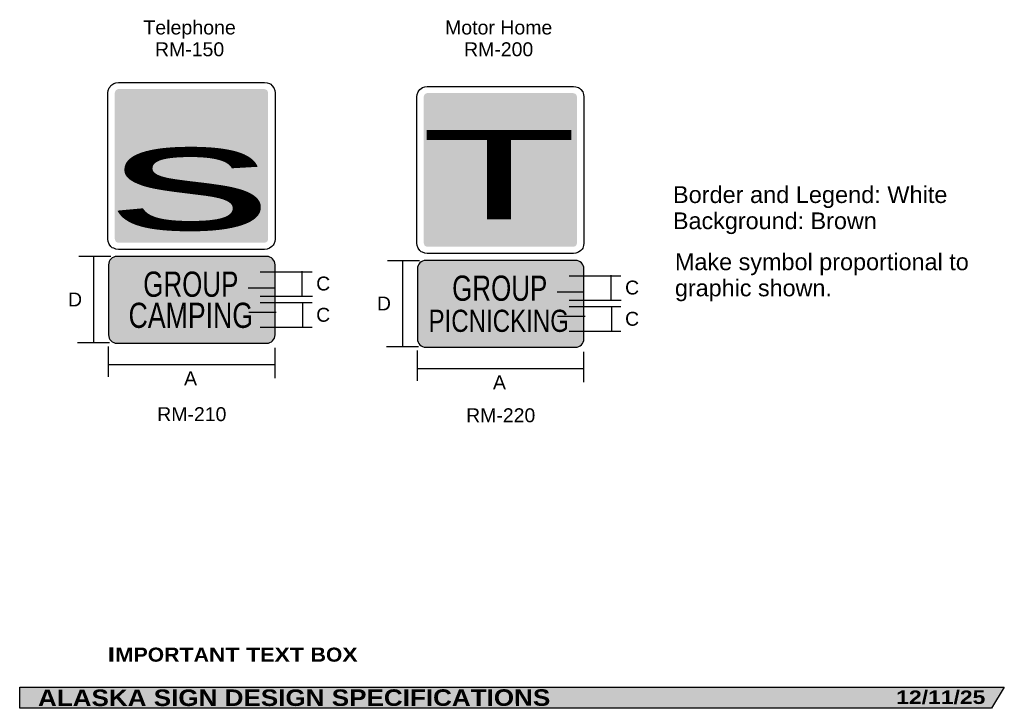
# Model space of a CAD drawing. Header units: feet. Extents: x 0.6 to 7.7, y 0 to 10.3.
# Tile 1 of 4: x 0.6 to 7.7, y 0 to 4.9. Entities that reach past the tile are written whole.
import ezdxf
from ezdxf.enums import TextEntityAlignment as Align

# ---------------------------------------------------------------- set-up
doc = ezdxf.new("R2010")
doc.units = ezdxf.units.FT
doc.header["$MEASUREMENT"] = 0
doc.layers.add('Sign', color=7, linetype='Continuous')
doc.styles.add('ARIAL', font='arial.ttf')
doc.styles.add('ARIAL BLACK B', font='ariblk.ttf')
doc.styles.add('ARIAL BLACK BI', font='ariblk.ttf')
doc.styles.add('FHWA SERIES C2000EX', font='txt')
doc.styles.add('FHWA SERIES RM', font='txt')

msp = doc.modelspace()

# ---------------------------------------------------------------- hatches: boundary and pattern name
at = {"layer": 'Sign', "true_color": 0x8e4700}
for points in [[(2.3922, 4.4257), (2.39, 4.4323), (2.3878, 4.4389), (2.3856, 4.4433), (2.379, 4.4477), (2.3724, 4.4499), (2.3658, 4.4521), (1.3206, 4.4521), (1.314, 4.4499), (1.3096, 4.4477), (1.303, 4.4433), (1.3009, 4.4389), (1.2987, 4.4323), (1.2965, 4.4257), (1.2965, 3.3805), (1.2987, 3.3739), (1.3009, 3.3673), (1.303, 3.3629), (1.3096, 3.3585), (1.314, 3.3563), (1.3206, 3.3541), (2.3658, 3.3541), (2.3724, 3.3563), (2.379, 3.3585), (2.3856, 3.3629), (2.3878, 3.3673), (2.39, 3.3739), (2.3922, 3.3805)], [(4.5998, 4.3971), (4.5976, 4.4036), (4.5954, 4.4102), (4.5932, 4.4146), (4.5867, 4.419), (4.5801, 4.4212), (4.5735, 4.4234), (3.5282, 4.4234), (3.5217, 4.4212), (3.5173, 4.419), (3.5107, 4.4146), (3.5085, 4.4102), (3.5063, 4.4036), (3.5041, 4.3971), (3.5041, 3.3518), (3.5063, 3.3452), (3.5085, 3.3387), (3.5107, 3.3343), (3.5173, 3.3299), (3.5217, 3.3277), (3.5282, 3.3255), (4.5735, 3.3255), (4.5801, 3.3277), (4.5867, 3.3299), (4.5932, 3.3343), (4.5954, 3.3387), (4.5976, 3.3452), (4.5998, 3.3518)]]:
    msp.add_hatch(color=34, dxfattribs=at).paths.add_polyline_path(points, flags=0)
at = {"layer": 'Sign', "true_color": 0xffffff}
h = msp.add_hatch(color=7, dxfattribs=at)
edge = h.paths.add_edge_path(flags=0)
edge.add_spline(control_points=[(1.3116, 3.2568), (1.3116, 3.2568), (2.3816, 3.2568), (2.3816, 3.2568), (2.4147, 3.2568), (2.4416, 3.2299), (2.4416, 3.1968), (2.4416, 3.1968), (2.4416, 2.6968), (2.4416, 2.6968), (2.4416, 2.6637), (2.4147, 2.6368), (2.3816, 2.6368), (2.3816, 2.6368), (1.3116, 2.6368), (1.3116, 2.6368), (1.2785, 2.6368), (1.2516, 2.6637), (1.2516, 2.6968), (1.2516, 2.6968), (1.2516, 3.1968), (1.2516, 3.1968), (1.2516, 3.2299), (1.2785, 3.2568), (1.3116, 3.2568)], knot_values=[0, 0, 0, 0, 1, 1, 1, 2, 2, 2, 3, 3, 3, 4, 4, 4, 5, 5, 5, 6, 6, 6, 7, 7, 7, 8, 8, 8, 8], degree=3, periodic=0)
at = {"layer": 'Sign', "true_color": 0x8e4700}
h = msp.add_hatch(color=34, dxfattribs=at)
edge = h.paths.add_edge_path(flags=0)
edge.add_spline(control_points=[(1.3266, 3.2118), (1.3266, 3.2118), (2.3666, 3.2118), (2.3666, 3.2118), (2.3832, 3.2118), (2.3966, 3.1984), (2.3966, 3.1818), (2.3966, 3.1818), (2.3966, 2.7118), (2.3966, 2.7118), (2.3966, 2.6952), (2.3832, 2.6818), (2.3666, 2.6818), (2.3666, 2.6818), (1.3266, 2.6818), (1.3266, 2.6818), (1.31, 2.6818), (1.2966, 2.6952), (1.2966, 2.7118), (1.2966, 2.7118), (1.2966, 3.1818), (1.2966, 3.1818), (1.2966, 3.1984), (1.31, 3.2118), (1.3266, 3.2118)], knot_values=[0, 0, 0, 0, 1, 1, 1, 2, 2, 2, 3, 3, 3, 4, 4, 4, 5, 5, 5, 6, 6, 6, 7, 7, 7, 8, 8, 8, 8], degree=3, periodic=0)
at = {"layer": 'Sign', "true_color": 0xffffff}
h = msp.add_hatch(color=7, dxfattribs=at)
edge = h.paths.add_edge_path(flags=0)
edge.add_spline(control_points=[(3.5192, 3.2282), (3.5192, 3.2282), (4.5892, 3.2282), (4.5892, 3.2282), (4.6223, 3.2282), (4.6492, 3.2013), (4.6492, 3.1682), (4.6492, 3.1682), (4.6492, 2.6682), (4.6492, 2.6682), (4.6492, 2.635), (4.6223, 2.6082), (4.5892, 2.6082), (4.5892, 2.6082), (3.5192, 2.6082), (3.5192, 2.6082), (3.4861, 2.6082), (3.4592, 2.635), (3.4592, 2.6682), (3.4592, 2.6682), (3.4592, 3.1682), (3.4592, 3.1682), (3.4592, 3.2013), (3.4861, 3.2282), (3.5192, 3.2282)], knot_values=[0, 0, 0, 0, 1, 1, 1, 2, 2, 2, 3, 3, 3, 4, 4, 4, 5, 5, 5, 6, 6, 6, 7, 7, 7, 8, 8, 8, 8], degree=3, periodic=0)
at = {"layer": 'Sign', "true_color": 0x8e4700}
h = msp.add_hatch(color=34, dxfattribs=at)
edge = h.paths.add_edge_path(flags=0)
edge.add_spline(control_points=[(3.5342, 3.1832), (3.5342, 3.1832), (4.5742, 3.1832), (4.5742, 3.1832), (4.5908, 3.1832), (4.6042, 3.1697), (4.6042, 3.1532), (4.6042, 3.1532), (4.6042, 2.6832), (4.6042, 2.6832), (4.6042, 2.6666), (4.5908, 2.6532), (4.5742, 2.6532), (4.5742, 2.6532), (3.5342, 2.6532), (3.5342, 2.6532), (3.5177, 2.6532), (3.5042, 2.6666), (3.5042, 2.6832), (3.5042, 2.6832), (3.5042, 3.1532), (3.5042, 3.1532), (3.5042, 3.1697), (3.5177, 3.1832), (3.5342, 3.1832)], knot_values=[0, 0, 0, 0, 1, 1, 1, 2, 2, 2, 3, 3, 3, 4, 4, 4, 5, 5, 5, 6, 6, 6, 7, 7, 7, 8, 8, 8, 8], degree=3, periodic=0)
at = {"layer": 'Sign', "true_color": 0x000000}
msp.add_hatch(color=18, dxfattribs=at).paths.add_polyline_path([(0.6166, 0.1778), (7.6535, 0.1778), (7.5625, 0.0279), (0.6168, 0.0279)], flags=0)

# ---------------------------------------------------------------- linework, layer by layer
at = {"layer": 'Sign', "color": 18, "lineweight": -3, "true_color": 0x000000}
for p, q in [((1.2671, 3.2551), (1.0386, 3.2551)), ((1.1436, 3.2555), (1.1436, 2.6381)), ((3.4747, 3.2264), (3.2462, 3.2264)), ((3.3513, 3.2269), (3.3513, 2.6095)), ((2.7061, 3.1449), (2.3361, 3.1449)), ((2.6342, 3.1516), (2.6342, 2.9697)), ((4.9137, 3.1163), (4.5437, 3.1163)), ((4.8418, 3.123), (4.8418, 2.9411)), ((2.7087, 2.9709), (2.3361, 2.9709)), ((2.7061, 2.9249), (2.3361, 2.9249)), ((2.6387, 2.9283), (2.6387, 2.7464)), ((4.9164, 2.9423), (4.5437, 2.9423)), ((4.9137, 2.8963), (4.5437, 2.8963)), ((4.8463, 2.8996), (4.8463, 2.7177)), ((2.7061, 2.7487), (2.3361, 2.7487)), ((4.9137, 2.7201), (4.5437, 2.7201)), ((1.2581, 2.6385), (1.0296, 2.6385)), ((1.2516, 2.3959), (1.2516, 2.6137)), ((2.4416, 2.387), (2.4416, 2.6047)), ((3.4657, 2.6099), (3.2373, 2.6099)), ((3.4592, 2.3673), (3.4592, 2.5851)), ((4.6492, 2.3583), (4.6492, 2.5761)), ((2.439, 2.4812), (1.2496, 2.4812)), ((4.6467, 2.4526), (3.4572, 2.4526))]:
    msp.add_line(p, q, dxfattribs=at)
at = {"layer": 'Sign', "color": 7, "lineweight": -3, "true_color": 0xffffff}
for p, q in [((2.2502, 3.0332), (2.4371, 3.0332)), ((4.4579, 3.0046), (4.6447, 3.0046)), ((2.2536, 2.8592), (2.4506, 2.8592)), ((4.4612, 2.8306), (4.6582, 2.8306))]:
    msp.add_line(p, q, dxfattribs=at)
at = {"layer": 'Sign', "color": 18, "lineweight": -3, "true_color": 0x000000}
for points in [[(2.4196, 3.3278), (2.4021, 3.3146), (2.3845, 3.308), (2.3669, 3.3058), (1.3217, 3.3058), (1.3041, 3.308), (1.2888, 3.3146), (1.2778, 3.319), (1.269, 3.3278), (1.2558, 3.3453), (1.2492, 3.3629), (1.2471, 3.3805), (1.2471, 4.4257), (1.2492, 4.4433), (1.2558, 4.4608), (1.2624, 4.4696), (1.269, 4.4784), (1.2888, 4.4916), (1.3041, 4.4982), (1.3217, 4.5004), (2.3669, 4.5004), (2.3845, 4.4982), (2.4021, 4.4916), (2.4109, 4.4872), (2.4196, 4.4784), (2.4328, 4.4608), (2.4394, 4.4433), (2.4416, 4.4257), (2.4416, 3.3805), (2.4394, 3.3629), (2.4328, 3.3453), (2.4284, 3.3366)], [(4.6273, 3.2991), (4.6097, 3.286), (4.5921, 3.2794), (4.5746, 3.2772), (3.5293, 3.2772), (3.5118, 3.2794), (3.4964, 3.286), (3.4854, 3.2903), (3.4766, 3.2991), (3.4635, 3.3167), (3.4569, 3.3343), (3.4547, 3.3518), (3.4547, 4.3971), (3.4569, 4.4146), (3.4635, 4.4322), (3.4701, 4.441), (3.4766, 4.4498), (3.4964, 4.4629), (3.5118, 4.4695), (3.5293, 4.4717), (4.5746, 4.4717), (4.5921, 4.4695), (4.6097, 4.4629), (4.6185, 4.4585), (4.6273, 4.4498), (4.6404, 4.4322), (4.647, 4.4146), (4.6492, 4.3971), (4.6492, 3.3518), (4.647, 3.3343), (4.6404, 3.3167), (4.6361, 3.3079)]]:
    msp.add_lwpolyline(points, close=True, dxfattribs=at)
at = {"layer": 'Sign', "color": 250, "lineweight": -3, "true_color": 0x1f1a17}
msp.add_lwpolyline([(0.6166, 0.1778), (7.6535, 0.1778), (7.5625, 0.0279), (0.6168, 0.0279)], close=True, dxfattribs=at)
at = {"layer": 'Sign', "color": 18, "lineweight": -3, "true_color": 0x000000}
for points in [[(1.3116, 3.2568), (1.3116, 3.2568), (2.3816, 3.2568), (2.3816, 3.2568), (2.4147, 3.2568), (2.4416, 3.2299), (2.4416, 3.1968), (2.4416, 3.1968), (2.4416, 2.6968), (2.4416, 2.6968), (2.4416, 2.6637), (2.4147, 2.6368), (2.3816, 2.6368), (2.3816, 2.6368), (1.3116, 2.6368), (1.3116, 2.6368), (1.2785, 2.6368), (1.2516, 2.6637), (1.2516, 2.6968), (1.2516, 2.6968), (1.2516, 3.1968), (1.2516, 3.1968), (1.2516, 3.2299), (1.2785, 3.2568), (1.3116, 3.2568)], [(3.5192, 3.2282), (3.5192, 3.2282), (4.5892, 3.2282), (4.5892, 3.2282), (4.6223, 3.2282), (4.6492, 3.2013), (4.6492, 3.1682), (4.6492, 3.1682), (4.6492, 2.6682), (4.6492, 2.6682), (4.6492, 2.635), (4.6223, 2.6082), (4.5892, 2.6082), (4.5892, 2.6082), (3.5192, 2.6082), (3.5192, 2.6082), (3.4861, 2.6082), (3.4592, 2.635), (3.4592, 2.6682), (3.4592, 2.6682), (3.4592, 3.1682), (3.4592, 3.1682), (3.4592, 3.2013), (3.4861, 3.2282), (3.5192, 3.2282)]]:
    msp.add_open_spline(points, degree=3, knots=[0, 0, 0, 0, 1, 1, 1, 2, 2, 2, 3, 3, 3, 4, 4, 4, 5, 5, 5, 6, 6, 6, 7, 7, 7, 8, 8, 8, 8], dxfattribs=at)

# ---------------------------------------------------------------- texts
at = {"layer": 'Sign', "color": 18, "true_color": 0x000000, "style": 'ARIAL'}
for s, height, p, p2 in [('Telephone', 0.10013, (1.5003, 4.8428), (2.1614, 4.8428)), ('RM-150', 0.09951, (1.5837, 4.6872), (2.0781, 4.6872)), ('Border and Legend: White', 0.120281, (5.2854, 3.6384), (7.2471, 3.6384)), ('Background: Brown', 0.11948, (5.2854, 3.4517), (6.7421, 3.4517)), ('Make symbol proportional to', 0.119669, (5.2996, 3.1584), (7.3996, 3.1584)), ('C', 0.0991, (2.7357, 3.0135), (2.8357, 3.0135)), ('C', 0.0991, (4.9433, 2.9848), (5.0433, 2.9848)), ('graphic shown.', 0.119373, (5.2996, 2.9718), (6.4212, 2.9718)), ('D', 0.0991, (0.9623, 2.8996), (1.0623, 2.8996)), ('D', 0.0991, (3.1699, 2.8709), (3.2699, 2.8709)), ('C', 0.0991, (2.7357, 2.7901), (2.8357, 2.7901)), ('C', 0.0991, (4.9433, 2.7615), (5.0433, 2.7615)), ('A', 0.0996, (1.7912, 2.3356), (1.8842, 2.3356)), ('A', 0.0996, (3.9988, 2.307), (4.0919, 2.307)), ('RM-210', 0.09951, (1.5994, 2.0799), (2.0938, 2.0799)), ('RM-220', 0.09951, (3.807, 2.0719), (4.3015, 2.0719))]:
    msp.add_text(s, height=height, dxfattribs=at).set_placement(p, p2, align=Align.ALIGNED)
at = {"layer": 'Sign', "color": 250, "true_color": 0x1f1a17, "style": 'ARIAL'}
for s, height, p, p2 in [('Motor Home', 0.09975, (3.6565, 4.8428), (4.4231, 4.8428)), ('RM-200', 0.09951, (3.7926, 4.6872), (4.287, 4.6872))]:
    msp.add_text(s, height=height, dxfattribs=at).set_placement(p, p2, align=Align.ALIGNED)
at = {"layer": 'Sign', "color": 7, "true_color": 0xffffff}
for s, height, style, p, p2 in [('T', 0.6374, 'FHWA SERIES RM', (3.4853, 3.5217), (4.5999, 3.5217)), ('s', 0.7609, 'FHWA SERIES RM', (1.2499, 3.4468), (2.4249, 3.4468)), ('GROUP', 0.1801, 'FHWA SERIES C2000EX', (1.4997, 2.9684), (2.1797, 2.9684)), ('GROUP', 0.1801, 'FHWA SERIES C2000EX', (3.7073, 2.9398), (4.3873, 2.9398)), ('CAMPING', 0.17966, 'FHWA SERIES C2000EX', (1.3947, 2.7462), (2.2847, 2.7462)), ('PICNICKING', 0.15819, 'FHWA SERIES C2000EX', (3.5385, 2.7176), (4.5421, 2.7176)), ('I', 0.1022, 'ARIAL BLACK B', (1.2431, 0.3611), (1.2986, 0.3611)), ('A', 0.1006, 'ARIAL BLACK B', (1.8597, 0.3611), (1.9694, 0.3611)), ('X', 0.1007, 'ARIAL BLACK B', (2.4375, 0.3611), (2.5472, 0.3611)), ('X', 0.1007, 'ARIAL BLACK B', (2.9222, 0.3611), (3.0319, 0.3611)), ('M', 0.1001, 'ARIAL BLACK B', (1.2986, 0.3611), (1.4306, 0.3611)), ('P', 0.1005, 'ARIAL BLACK B', (1.4306, 0.3611), (1.5319, 0.3611)), ('O', 0.1003, 'ARIAL BLACK B', (1.5319, 0.3611), (1.6486, 0.3611)), ('R', 0.1007, 'ARIAL BLACK B', (1.6486, 0.3611), (1.7583, 0.3611)), ('T', 0.1005, 'ARIAL BLACK B', (1.7583, 0.3611), (1.8597, 0.3611)), ('N', 0.1003, 'ARIAL BLACK B', (1.9694, 0.3611), (2.0861, 0.3611)), ('T', 0.1005, 'ARIAL BLACK B', (2.0861, 0.3611), (2.1875, 0.3611)), ('T', 0.1005, 'ARIAL BLACK B', (2.2347, 0.3611), (2.3361, 0.3611)), ('E', 0.1005, 'ARIAL BLACK B', (2.3361, 0.3611), (2.4375, 0.3611)), ('T', 0.1005, 'ARIAL BLACK B', (2.5472, 0.3611), (2.6486, 0.3611)), ('B', 0.101, 'ARIAL BLACK B', (2.6958, 0.3611), (2.8056, 0.3611)), ('O', 0.1003, 'ARIAL BLACK B', (2.8056, 0.3611), (2.9222, 0.3611)), ('12/11/25', 0.09642, 'ARIAL BLACK BI', (6.8811, 0.0587), (7.5179, 0.0587))]:
    msp.add_text(s, height=height, dxfattribs=dict(at, style=style)).set_placement(p, p2, align=Align.ALIGNED)
at = {"layer": 'Sign', "color": 7, "true_color": 0xffffff, "style": 'ARIAL BLACK BI'}
msp.add_text('ALASKA SIGN DESIGN SPECIFICATIONS', height=0.118092, rotation=0.02936, dxfattribs=at).set_placement((0.7473, 0.0437), (4.4086, 0.0456), align=Align.ALIGNED)

doc.saveas('drawing.dxf')
